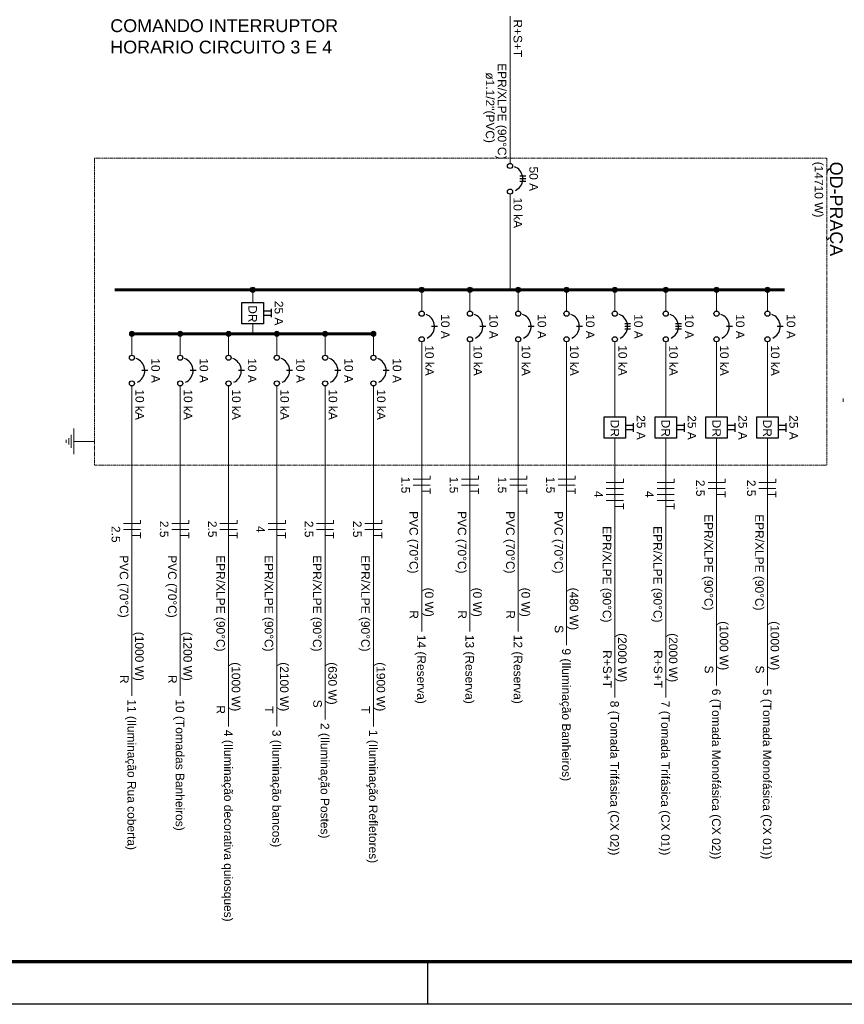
# Paper-space layout '009.DiagramasUnifilares.R00' of a CAD drawing. Header units: millimetres. Extents: x -8768 to 2147, y 15 to 4218.
# Tile 5 of 8: x 1496 to 1689, y 15 to 246. Entities that reach past the tile are written whole.
import ezdxf

# ---------------------------------------------------------------- set-up
doc = ezdxf.new("R2010")
doc.units = ezdxf.units.MM
doc.header["$LTSCALE"] = 0.5
doc.linetypes.add('JIS_02_1.2', pattern=[0.25, 0.125, -0.125])
for name, color, linetype, lineweight in [('DI-Barramento', 6, 'Continuous', 60), ('DI-Disjuntor', 1, 'Continuous', 25), ('DI-Fios', 7, 'Continuous', 15), ('DI-Linhas do diagrama', 7, 'Continuous', 15), ('DI-Pontilhado', 7, 'JIS_02_1.2', 9), ('DI-Textos do diagrama', 7, 'Continuous', 9), ('DI-Títulos', 7, 'Continuous', 9)]:
    doc.layers.add(name, color=color, linetype=linetype, lineweight=lineweight)
doc.layers.add('EL_Pranchas', color=7, linetype='Continuous')
doc.layers.add('EXP_Pranchas', color=7, linetype='Continuous')
doc.styles.add('Calibri', font='arial.ttf')

# ---------------------------------------------------------------- blocks, each defined once
blk = doc.blocks.new('*U35')
at = {"layer": 'EXP_Pranchas'}
blk.add_line((-555, 0), (-555, 10), dxfattribs=at)
blk.add_lwpolyline([(0, 0), (-1000, 0), (-1000, 420), (0, 420)], close=True, dxfattribs=at)
at = {"layer": 'EXP_Pranchas', "const_width": 0.8}
blk.add_lwpolyline([(-975, 10), (-10, 10), (-10, 410), (-975, 410)], close=True, dxfattribs=at)

psp = doc.layouts.new('009.DiagramasUnifilares.R00')

# ---------------------------------------------------------------- hatches: boundary and pattern name
at = {"layer": 'DI-Linhas do diagrama', "linetype": 'Continuous'}
for points in [[(1550.87, 182.08), (1550.92, 182.09), (1550.97, 182.09), (1551.02, 182.1), (1551.07, 182.12), (1551.12, 182.14), (1551.17, 182.16), (1551.21, 182.19), (1551.25, 182.22), (1551.29, 182.26), (1551.33, 182.3), (1551.36, 182.34), (1551.39, 182.38), (1551.41, 182.43), (1551.43, 182.48), (1551.45, 182.53), (1551.46, 182.58), (1551.46, 182.63), (1551.47, 182.68), (1551.46, 182.74), (1551.46, 182.79), (1551.45, 182.84), (1551.43, 182.89), (1551.41, 182.94), (1551.39, 182.98), (1551.36, 183.03), (1551.33, 183.07), (1551.29, 183.11), (1551.25, 183.14), (1551.21, 183.17), (1551.17, 183.2), (1551.12, 183.23), (1551.07, 183.25), (1551.02, 183.26), (1550.97, 183.27), (1550.92, 183.28), (1550.87, 183.28), (1550.81, 183.28), (1550.76, 183.27), (1550.71, 183.26), (1550.66, 183.25), (1550.61, 183.23), (1550.57, 183.2), (1550.52, 183.17), (1550.48, 183.14), (1550.44, 183.11), (1550.41, 183.07), (1550.38, 183.03), (1550.35, 182.98), (1550.32, 182.94), (1550.3, 182.89), (1550.29, 182.84), (1550.28, 182.79), (1550.27, 182.74), (1550.27, 182.68), (1550.27, 182.63), (1550.28, 182.58), (1550.29, 182.53), (1550.3, 182.48), (1550.32, 182.43), (1550.35, 182.38), (1550.38, 182.34), (1550.41, 182.3), (1550.44, 182.26), (1550.48, 182.22), (1550.52, 182.19), (1550.57, 182.16), (1550.61, 182.14), (1550.66, 182.12), (1550.71, 182.1), (1550.76, 182.09), (1550.81, 182.09)], [(1590.42, 182.08), (1590.47, 182.09), (1590.52, 182.09), (1590.57, 182.1), (1590.62, 182.12), (1590.67, 182.14), (1590.72, 182.16), (1590.76, 182.19), (1590.8, 182.22), (1590.84, 182.26), (1590.88, 182.3), (1590.91, 182.34), (1590.94, 182.38), (1590.96, 182.43), (1590.98, 182.48), (1591, 182.53), (1591.01, 182.58), (1591.01, 182.63), (1591.02, 182.68), (1591.01, 182.74), (1591.01, 182.79), (1591, 182.84), (1590.98, 182.89), (1590.96, 182.94), (1590.94, 182.98), (1590.91, 183.03), (1590.88, 183.07), (1590.84, 183.11), (1590.8, 183.14), (1590.76, 183.17), (1590.72, 183.2), (1590.67, 183.23), (1590.62, 183.25), (1590.57, 183.26), (1590.52, 183.27), (1590.47, 183.28), (1590.42, 183.28), (1590.36, 183.28), (1590.31, 183.27), (1590.26, 183.26), (1590.21, 183.25), (1590.16, 183.23), (1590.12, 183.2), (1590.07, 183.17), (1590.03, 183.14), (1589.99, 183.11), (1589.96, 183.07), (1589.93, 183.03), (1589.9, 182.98), (1589.87, 182.94), (1589.85, 182.89), (1589.84, 182.84), (1589.83, 182.79), (1589.82, 182.74), (1589.82, 182.68), (1589.82, 182.63), (1589.83, 182.58), (1589.84, 182.53), (1589.85, 182.48), (1589.87, 182.43), (1589.9, 182.38), (1589.93, 182.34), (1589.96, 182.3), (1589.99, 182.26), (1590.03, 182.22), (1590.07, 182.19), (1590.12, 182.16), (1590.16, 182.14), (1590.21, 182.12), (1590.26, 182.1), (1590.31, 182.09), (1590.36, 182.09)], [(1601.72, 182.08), (1601.77, 182.09), (1601.82, 182.09), (1601.87, 182.1), (1601.92, 182.12), (1601.97, 182.14), (1602.02, 182.16), (1602.06, 182.19), (1602.1, 182.22), (1602.14, 182.26), (1602.18, 182.3), (1602.21, 182.34), (1602.24, 182.38), (1602.26, 182.43), (1602.28, 182.48), (1602.3, 182.53), (1602.31, 182.58), (1602.31, 182.63), (1602.32, 182.68), (1602.31, 182.74), (1602.31, 182.79), (1602.3, 182.84), (1602.28, 182.89), (1602.26, 182.94), (1602.24, 182.98), (1602.21, 183.03), (1602.18, 183.07), (1602.14, 183.11), (1602.1, 183.14), (1602.06, 183.17), (1602.02, 183.2), (1601.97, 183.23), (1601.92, 183.25), (1601.87, 183.26), (1601.82, 183.27), (1601.77, 183.28), (1601.72, 183.28), (1601.66, 183.28), (1601.61, 183.27), (1601.56, 183.26), (1601.51, 183.25), (1601.46, 183.23), (1601.42, 183.2), (1601.37, 183.17), (1601.33, 183.14), (1601.29, 183.11), (1601.26, 183.07), (1601.23, 183.03), (1601.2, 182.98), (1601.17, 182.94), (1601.15, 182.89), (1601.14, 182.84), (1601.13, 182.79), (1601.12, 182.74), (1601.12, 182.68), (1601.12, 182.63), (1601.13, 182.58), (1601.14, 182.53), (1601.15, 182.48), (1601.17, 182.43), (1601.2, 182.38), (1601.23, 182.34), (1601.26, 182.3), (1601.29, 182.26), (1601.33, 182.22), (1601.37, 182.19), (1601.42, 182.16), (1601.46, 182.14), (1601.51, 182.12), (1601.56, 182.1), (1601.61, 182.09), (1601.66, 182.09)], [(1613.02, 182.08), (1613.07, 182.09), (1613.12, 182.09), (1613.17, 182.1), (1613.22, 182.12), (1613.27, 182.14), (1613.32, 182.16), (1613.36, 182.19), (1613.4, 182.22), (1613.44, 182.26), (1613.48, 182.3), (1613.51, 182.34), (1613.54, 182.38), (1613.56, 182.43), (1613.58, 182.48), (1613.6, 182.53), (1613.61, 182.58), (1613.61, 182.63), (1613.62, 182.68), (1613.61, 182.74), (1613.61, 182.79), (1613.6, 182.84), (1613.58, 182.89), (1613.56, 182.94), (1613.54, 182.98), (1613.51, 183.03), (1613.48, 183.07), (1613.44, 183.11), (1613.4, 183.14), (1613.36, 183.17), (1613.32, 183.2), (1613.27, 183.23), (1613.22, 183.25), (1613.17, 183.26), (1613.12, 183.27), (1613.07, 183.28), (1613.02, 183.28), (1612.96, 183.28), (1612.91, 183.27), (1612.86, 183.26), (1612.81, 183.25), (1612.76, 183.23), (1612.72, 183.2), (1612.67, 183.17), (1612.63, 183.14), (1612.59, 183.11), (1612.56, 183.07), (1612.53, 183.03), (1612.5, 182.98), (1612.47, 182.94), (1612.45, 182.89), (1612.44, 182.84), (1612.43, 182.79), (1612.42, 182.74), (1612.42, 182.68), (1612.42, 182.63), (1612.43, 182.58), (1612.44, 182.53), (1612.45, 182.48), (1612.47, 182.43), (1612.5, 182.38), (1612.53, 182.34), (1612.56, 182.3), (1612.59, 182.26), (1612.63, 182.22), (1612.67, 182.19), (1612.72, 182.16), (1612.76, 182.14), (1612.81, 182.12), (1612.86, 182.1), (1612.91, 182.09), (1612.96, 182.09)], [(1624.32, 182.08), (1624.37, 182.09), (1624.42, 182.09), (1624.47, 182.1), (1624.52, 182.12), (1624.57, 182.14), (1624.62, 182.16), (1624.66, 182.19), (1624.7, 182.22), (1624.74, 182.26), (1624.78, 182.3), (1624.81, 182.34), (1624.84, 182.38), (1624.86, 182.43), (1624.88, 182.48), (1624.9, 182.53), (1624.91, 182.58), (1624.91, 182.63), (1624.92, 182.68), (1624.91, 182.74), (1624.91, 182.79), (1624.9, 182.84), (1624.88, 182.89), (1624.86, 182.94), (1624.84, 182.98), (1624.81, 183.03), (1624.78, 183.07), (1624.74, 183.11), (1624.7, 183.14), (1624.66, 183.17), (1624.62, 183.2), (1624.57, 183.23), (1624.52, 183.25), (1624.47, 183.26), (1624.42, 183.27), (1624.37, 183.28), (1624.32, 183.28), (1624.26, 183.28), (1624.21, 183.27), (1624.16, 183.26), (1624.11, 183.25), (1624.06, 183.23), (1624.02, 183.2), (1623.97, 183.17), (1623.93, 183.14), (1623.89, 183.11), (1623.86, 183.07), (1623.83, 183.03), (1623.8, 182.98), (1623.77, 182.94), (1623.75, 182.89), (1623.74, 182.84), (1623.73, 182.79), (1623.72, 182.74), (1623.72, 182.68), (1623.72, 182.63), (1623.73, 182.58), (1623.74, 182.53), (1623.75, 182.48), (1623.77, 182.43), (1623.8, 182.38), (1623.83, 182.34), (1623.86, 182.3), (1623.89, 182.26), (1623.93, 182.22), (1623.97, 182.19), (1624.02, 182.16), (1624.06, 182.14), (1624.11, 182.12), (1624.16, 182.1), (1624.21, 182.09), (1624.26, 182.09)], [(1635.62, 182.08), (1635.67, 182.09), (1635.72, 182.09), (1635.77, 182.1), (1635.82, 182.12), (1635.87, 182.14), (1635.92, 182.16), (1635.96, 182.19), (1636, 182.22), (1636.04, 182.26), (1636.08, 182.3), (1636.11, 182.34), (1636.14, 182.38), (1636.16, 182.43), (1636.18, 182.48), (1636.2, 182.53), (1636.21, 182.58), (1636.21, 182.63), (1636.22, 182.68), (1636.21, 182.74), (1636.21, 182.79), (1636.2, 182.84), (1636.18, 182.89), (1636.16, 182.94), (1636.14, 182.98), (1636.11, 183.03), (1636.08, 183.07), (1636.04, 183.11), (1636, 183.14), (1635.96, 183.17), (1635.92, 183.2), (1635.87, 183.23), (1635.82, 183.25), (1635.77, 183.26), (1635.72, 183.27), (1635.67, 183.28), (1635.62, 183.28), (1635.56, 183.28), (1635.51, 183.27), (1635.46, 183.26), (1635.41, 183.25), (1635.36, 183.23), (1635.32, 183.2), (1635.27, 183.17), (1635.23, 183.14), (1635.19, 183.11), (1635.16, 183.07), (1635.13, 183.03), (1635.1, 182.98), (1635.07, 182.94), (1635.05, 182.89), (1635.04, 182.84), (1635.03, 182.79), (1635.02, 182.74), (1635.02, 182.68), (1635.02, 182.63), (1635.03, 182.58), (1635.04, 182.53), (1635.05, 182.48), (1635.07, 182.43), (1635.1, 182.38), (1635.13, 182.34), (1635.16, 182.3), (1635.19, 182.26), (1635.23, 182.22), (1635.27, 182.19), (1635.32, 182.16), (1635.36, 182.14), (1635.41, 182.12), (1635.46, 182.1), (1635.51, 182.09), (1635.56, 182.09)], [(1647.52, 182.08), (1647.57, 182.09), (1647.62, 182.09), (1647.67, 182.1), (1647.72, 182.12), (1647.77, 182.14), (1647.82, 182.16), (1647.86, 182.19), (1647.9, 182.22), (1647.94, 182.26), (1647.98, 182.3), (1648.01, 182.34), (1648.04, 182.38), (1648.06, 182.43), (1648.08, 182.48), (1648.1, 182.53), (1648.11, 182.58), (1648.11, 182.63), (1648.12, 182.68), (1648.11, 182.74), (1648.11, 182.79), (1648.1, 182.84), (1648.08, 182.89), (1648.06, 182.94), (1648.04, 182.98), (1648.01, 183.03), (1647.98, 183.07), (1647.94, 183.11), (1647.9, 183.14), (1647.86, 183.17), (1647.82, 183.2), (1647.77, 183.23), (1647.72, 183.25), (1647.67, 183.26), (1647.62, 183.27), (1647.57, 183.28), (1647.52, 183.28), (1647.46, 183.28), (1647.41, 183.27), (1647.36, 183.26), (1647.31, 183.25), (1647.26, 183.23), (1647.22, 183.2), (1647.17, 183.17), (1647.13, 183.14), (1647.09, 183.11), (1647.06, 183.07), (1647.03, 183.03), (1647, 182.98), (1646.97, 182.94), (1646.95, 182.89), (1646.94, 182.84), (1646.93, 182.79), (1646.92, 182.74), (1646.92, 182.68), (1646.92, 182.63), (1646.93, 182.58), (1646.94, 182.53), (1646.95, 182.48), (1646.97, 182.43), (1647, 182.38), (1647.03, 182.34), (1647.06, 182.3), (1647.09, 182.26), (1647.13, 182.22), (1647.17, 182.19), (1647.22, 182.16), (1647.26, 182.14), (1647.31, 182.12), (1647.36, 182.1), (1647.41, 182.09), (1647.46, 182.09)], [(1659.42, 182.08), (1659.47, 182.09), (1659.52, 182.09), (1659.57, 182.1), (1659.62, 182.12), (1659.67, 182.14), (1659.72, 182.16), (1659.76, 182.19), (1659.8, 182.22), (1659.84, 182.26), (1659.88, 182.3), (1659.91, 182.34), (1659.94, 182.38), (1659.96, 182.43), (1659.98, 182.48), (1660, 182.53), (1660.01, 182.58), (1660.01, 182.63), (1660.02, 182.68), (1660.01, 182.74), (1660.01, 182.79), (1660, 182.84), (1659.98, 182.89), (1659.96, 182.94), (1659.94, 182.98), (1659.91, 183.03), (1659.88, 183.07), (1659.84, 183.11), (1659.8, 183.14), (1659.76, 183.17), (1659.72, 183.2), (1659.67, 183.23), (1659.62, 183.25), (1659.57, 183.26), (1659.52, 183.27), (1659.47, 183.28), (1659.42, 183.28), (1659.36, 183.28), (1659.31, 183.27), (1659.26, 183.26), (1659.21, 183.25), (1659.16, 183.23), (1659.12, 183.2), (1659.07, 183.17), (1659.03, 183.14), (1658.99, 183.11), (1658.96, 183.07), (1658.93, 183.03), (1658.9, 182.98), (1658.87, 182.94), (1658.85, 182.89), (1658.84, 182.84), (1658.83, 182.79), (1658.82, 182.74), (1658.82, 182.68), (1658.82, 182.63), (1658.83, 182.58), (1658.84, 182.53), (1658.85, 182.48), (1658.87, 182.43), (1658.9, 182.38), (1658.93, 182.34), (1658.96, 182.3), (1658.99, 182.26), (1659.03, 182.22), (1659.07, 182.19), (1659.12, 182.16), (1659.16, 182.14), (1659.21, 182.12), (1659.26, 182.1), (1659.31, 182.09), (1659.36, 182.09)], [(1671.32, 182.08), (1671.37, 182.09), (1671.42, 182.09), (1671.47, 182.1), (1671.52, 182.12), (1671.57, 182.14), (1671.62, 182.16), (1671.66, 182.19), (1671.7, 182.22), (1671.74, 182.26), (1671.78, 182.3), (1671.81, 182.34), (1671.84, 182.38), (1671.86, 182.43), (1671.88, 182.48), (1671.9, 182.53), (1671.91, 182.58), (1671.91, 182.63), (1671.92, 182.68), (1671.91, 182.74), (1671.91, 182.79), (1671.9, 182.84), (1671.88, 182.89), (1671.86, 182.94), (1671.84, 182.98), (1671.81, 183.03), (1671.78, 183.07), (1671.74, 183.11), (1671.7, 183.14), (1671.66, 183.17), (1671.62, 183.2), (1671.57, 183.23), (1671.52, 183.25), (1671.47, 183.26), (1671.42, 183.27), (1671.37, 183.28), (1671.32, 183.28), (1671.26, 183.28), (1671.21, 183.27), (1671.16, 183.26), (1671.11, 183.25), (1671.06, 183.23), (1671.02, 183.2), (1670.97, 183.17), (1670.93, 183.14), (1670.89, 183.11), (1670.86, 183.07), (1670.83, 183.03), (1670.8, 182.98), (1670.77, 182.94), (1670.75, 182.89), (1670.74, 182.84), (1670.73, 182.79), (1670.72, 182.74), (1670.72, 182.68), (1670.72, 182.63), (1670.73, 182.58), (1670.74, 182.53), (1670.75, 182.48), (1670.77, 182.43), (1670.8, 182.38), (1670.83, 182.34), (1670.86, 182.3), (1670.89, 182.26), (1670.93, 182.22), (1670.97, 182.19), (1671.02, 182.16), (1671.06, 182.14), (1671.11, 182.12), (1671.16, 182.1), (1671.21, 182.09), (1671.26, 182.09)], [(1522.62, 171.76), (1522.67, 171.76), (1522.72, 171.76), (1522.77, 171.78), (1522.82, 171.79), (1522.87, 171.81), (1522.92, 171.84), (1522.96, 171.86), (1523, 171.9), (1523.04, 171.93), (1523.08, 171.97), (1523.11, 172.01), (1523.14, 172.06), (1523.16, 172.1), (1523.18, 172.15), (1523.2, 172.2), (1523.21, 172.25), (1523.21, 172.3), (1523.22, 172.36), (1523.21, 172.41), (1523.21, 172.46), (1523.2, 172.51), (1523.18, 172.56), (1523.16, 172.61), (1523.14, 172.66), (1523.11, 172.7), (1523.08, 172.74), (1523.04, 172.78), (1523, 172.82), (1522.96, 172.85), (1522.92, 172.88), (1522.87, 172.9), (1522.82, 172.92), (1522.77, 172.94), (1522.72, 172.95), (1522.67, 172.95), (1522.62, 172.96), (1522.56, 172.95), (1522.51, 172.95), (1522.46, 172.94), (1522.41, 172.92), (1522.36, 172.9), (1522.32, 172.88), (1522.27, 172.85), (1522.23, 172.82), (1522.19, 172.78), (1522.16, 172.74), (1522.13, 172.7), (1522.1, 172.66), (1522.07, 172.61), (1522.05, 172.56), (1522.04, 172.51), (1522.03, 172.46), (1522.02, 172.41), (1522.02, 172.36), (1522.02, 172.3), (1522.03, 172.25), (1522.04, 172.2), (1522.05, 172.15), (1522.07, 172.1), (1522.1, 172.06), (1522.13, 172.01), (1522.16, 171.97), (1522.19, 171.93), (1522.23, 171.9), (1522.27, 171.86), (1522.32, 171.84), (1522.36, 171.81), (1522.41, 171.79), (1522.46, 171.78), (1522.51, 171.76), (1522.56, 171.76)], [(1533.92, 171.76), (1533.97, 171.76), (1534.02, 171.76), (1534.07, 171.78), (1534.12, 171.79), (1534.17, 171.81), (1534.22, 171.84), (1534.26, 171.86), (1534.3, 171.9), (1534.34, 171.93), (1534.38, 171.97), (1534.41, 172.01), (1534.44, 172.06), (1534.46, 172.1), (1534.48, 172.15), (1534.5, 172.2), (1534.51, 172.25), (1534.51, 172.3), (1534.52, 172.36), (1534.51, 172.41), (1534.51, 172.46), (1534.5, 172.51), (1534.48, 172.56), (1534.46, 172.61), (1534.44, 172.66), (1534.41, 172.7), (1534.38, 172.74), (1534.34, 172.78), (1534.3, 172.82), (1534.26, 172.85), (1534.22, 172.88), (1534.17, 172.9), (1534.12, 172.92), (1534.07, 172.94), (1534.02, 172.95), (1533.97, 172.95), (1533.92, 172.96), (1533.86, 172.95), (1533.81, 172.95), (1533.76, 172.94), (1533.71, 172.92), (1533.66, 172.9), (1533.62, 172.88), (1533.57, 172.85), (1533.53, 172.82), (1533.49, 172.78), (1533.46, 172.74), (1533.43, 172.7), (1533.4, 172.66), (1533.37, 172.61), (1533.35, 172.56), (1533.34, 172.51), (1533.33, 172.46), (1533.32, 172.41), (1533.32, 172.36), (1533.32, 172.3), (1533.33, 172.25), (1533.34, 172.2), (1533.35, 172.15), (1533.37, 172.1), (1533.4, 172.06), (1533.43, 172.01), (1533.46, 171.97), (1533.49, 171.93), (1533.53, 171.9), (1533.57, 171.86), (1533.62, 171.84), (1533.66, 171.81), (1533.71, 171.79), (1533.76, 171.78), (1533.81, 171.76), (1533.86, 171.76)], [(1545.22, 171.76), (1545.27, 171.76), (1545.32, 171.76), (1545.37, 171.78), (1545.42, 171.79), (1545.47, 171.81), (1545.52, 171.84), (1545.56, 171.86), (1545.6, 171.9), (1545.64, 171.93), (1545.68, 171.97), (1545.71, 172.01), (1545.74, 172.06), (1545.76, 172.1), (1545.78, 172.15), (1545.8, 172.2), (1545.81, 172.25), (1545.81, 172.3), (1545.82, 172.36), (1545.81, 172.41), (1545.81, 172.46), (1545.8, 172.51), (1545.78, 172.56), (1545.76, 172.61), (1545.74, 172.66), (1545.71, 172.7), (1545.68, 172.74), (1545.64, 172.78), (1545.6, 172.82), (1545.56, 172.85), (1545.52, 172.88), (1545.47, 172.9), (1545.42, 172.92), (1545.37, 172.94), (1545.32, 172.95), (1545.27, 172.95), (1545.22, 172.96), (1545.16, 172.95), (1545.11, 172.95), (1545.06, 172.94), (1545.01, 172.92), (1544.96, 172.9), (1544.92, 172.88), (1544.87, 172.85), (1544.83, 172.82), (1544.79, 172.78), (1544.76, 172.74), (1544.73, 172.7), (1544.7, 172.66), (1544.67, 172.61), (1544.65, 172.56), (1544.64, 172.51), (1544.63, 172.46), (1544.62, 172.41), (1544.62, 172.36), (1544.62, 172.3), (1544.63, 172.25), (1544.64, 172.2), (1544.65, 172.15), (1544.67, 172.1), (1544.7, 172.06), (1544.73, 172.01), (1544.76, 171.97), (1544.79, 171.93), (1544.83, 171.9), (1544.87, 171.86), (1544.92, 171.84), (1544.96, 171.81), (1545.01, 171.79), (1545.06, 171.78), (1545.11, 171.76), (1545.16, 171.76)], [(1556.52, 171.76), (1556.57, 171.76), (1556.62, 171.76), (1556.67, 171.78), (1556.72, 171.79), (1556.77, 171.81), (1556.82, 171.84), (1556.86, 171.86), (1556.9, 171.9), (1556.94, 171.93), (1556.98, 171.97), (1557.01, 172.01), (1557.04, 172.06), (1557.06, 172.1), (1557.08, 172.15), (1557.1, 172.2), (1557.11, 172.25), (1557.11, 172.3), (1557.12, 172.36), (1557.11, 172.41), (1557.11, 172.46), (1557.1, 172.51), (1557.08, 172.56), (1557.06, 172.61), (1557.04, 172.66), (1557.01, 172.7), (1556.98, 172.74), (1556.94, 172.78), (1556.9, 172.82), (1556.86, 172.85), (1556.82, 172.88), (1556.77, 172.9), (1556.72, 172.92), (1556.67, 172.94), (1556.62, 172.95), (1556.57, 172.95), (1556.52, 172.96), (1556.46, 172.95), (1556.41, 172.95), (1556.36, 172.94), (1556.31, 172.92), (1556.26, 172.9), (1556.22, 172.88), (1556.17, 172.85), (1556.13, 172.82), (1556.09, 172.78), (1556.06, 172.74), (1556.03, 172.7), (1556, 172.66), (1555.97, 172.61), (1555.95, 172.56), (1555.94, 172.51), (1555.93, 172.46), (1555.92, 172.41), (1555.92, 172.36), (1555.92, 172.3), (1555.93, 172.25), (1555.94, 172.2), (1555.95, 172.15), (1555.97, 172.1), (1556, 172.06), (1556.03, 172.01), (1556.06, 171.97), (1556.09, 171.93), (1556.13, 171.9), (1556.17, 171.86), (1556.22, 171.84), (1556.26, 171.81), (1556.31, 171.79), (1556.36, 171.78), (1556.41, 171.76), (1556.46, 171.76)], [(1567.82, 171.76), (1567.87, 171.76), (1567.92, 171.76), (1567.97, 171.78), (1568.02, 171.79), (1568.07, 171.81), (1568.12, 171.84), (1568.16, 171.86), (1568.2, 171.9), (1568.24, 171.93), (1568.28, 171.97), (1568.31, 172.01), (1568.34, 172.06), (1568.36, 172.1), (1568.38, 172.15), (1568.4, 172.2), (1568.41, 172.25), (1568.41, 172.3), (1568.42, 172.36), (1568.41, 172.41), (1568.41, 172.46), (1568.4, 172.51), (1568.38, 172.56), (1568.36, 172.61), (1568.34, 172.66), (1568.31, 172.7), (1568.28, 172.74), (1568.24, 172.78), (1568.2, 172.82), (1568.16, 172.85), (1568.12, 172.88), (1568.07, 172.9), (1568.02, 172.92), (1567.97, 172.94), (1567.92, 172.95), (1567.87, 172.95), (1567.82, 172.96), (1567.76, 172.95), (1567.71, 172.95), (1567.66, 172.94), (1567.61, 172.92), (1567.56, 172.9), (1567.52, 172.88), (1567.47, 172.85), (1567.43, 172.82), (1567.39, 172.78), (1567.36, 172.74), (1567.33, 172.7), (1567.3, 172.66), (1567.27, 172.61), (1567.25, 172.56), (1567.24, 172.51), (1567.23, 172.46), (1567.22, 172.41), (1567.22, 172.36), (1567.22, 172.3), (1567.23, 172.25), (1567.24, 172.2), (1567.25, 172.15), (1567.27, 172.1), (1567.3, 172.06), (1567.33, 172.01), (1567.36, 171.97), (1567.39, 171.93), (1567.43, 171.9), (1567.47, 171.86), (1567.52, 171.84), (1567.56, 171.81), (1567.61, 171.79), (1567.66, 171.78), (1567.71, 171.76), (1567.76, 171.76)], [(1579.12, 171.76), (1579.17, 171.76), (1579.22, 171.76), (1579.27, 171.78), (1579.32, 171.79), (1579.37, 171.81), (1579.42, 171.84), (1579.46, 171.86), (1579.5, 171.9), (1579.54, 171.93), (1579.58, 171.97), (1579.61, 172.01), (1579.64, 172.06), (1579.66, 172.1), (1579.68, 172.15), (1579.7, 172.2), (1579.71, 172.25), (1579.71, 172.3), (1579.72, 172.36), (1579.71, 172.41), (1579.71, 172.46), (1579.7, 172.51), (1579.68, 172.56), (1579.66, 172.61), (1579.64, 172.66), (1579.61, 172.7), (1579.58, 172.74), (1579.54, 172.78), (1579.5, 172.82), (1579.46, 172.85), (1579.42, 172.88), (1579.37, 172.9), (1579.32, 172.92), (1579.27, 172.94), (1579.22, 172.95), (1579.17, 172.95), (1579.12, 172.96), (1579.06, 172.95), (1579.01, 172.95), (1578.96, 172.94), (1578.91, 172.92), (1578.86, 172.9), (1578.82, 172.88), (1578.77, 172.85), (1578.73, 172.82), (1578.69, 172.78), (1578.66, 172.74), (1578.63, 172.7), (1578.6, 172.66), (1578.57, 172.61), (1578.55, 172.56), (1578.54, 172.51), (1578.53, 172.46), (1578.52, 172.41), (1578.52, 172.36), (1578.52, 172.3), (1578.53, 172.25), (1578.54, 172.2), (1578.55, 172.15), (1578.57, 172.1), (1578.6, 172.06), (1578.63, 172.01), (1578.66, 171.97), (1578.69, 171.93), (1578.73, 171.9), (1578.77, 171.86), (1578.82, 171.84), (1578.86, 171.81), (1578.91, 171.79), (1578.96, 171.78), (1579.01, 171.76), (1579.06, 171.76)]]:
    psp.add_hatch(color=9, dxfattribs=at).paths.add_polyline_path(points)

# ---------------------------------------------------------------- linework, layer by layer
at = {"layer": 'DI-Barramento'}
for p, q in [((1675.32, 182.68), (1518.62, 182.68)), ((1579.12, 172.36), (1522.62, 172.36))]:
    psp.add_line(p, q, dxfattribs=at)
at = {"layer": 'DI-Disjuntor'}
for p, q in [((1614.79, 209.24), (1613.39, 209.24)), ((1614.79, 208.64), (1613.39, 208.64)), ((1614.79, 208.04), (1613.39, 208.04)), ((1553.37, 177.72), (1555.17, 177.72)), ((1555.17, 178.22), (1555.17, 176.22)), ((1553.37, 176.72), (1555.17, 176.72)), ((1594.12, 174.08), (1592.72, 174.08)), ((1605.42, 174.08), (1604.02, 174.08)), ((1616.72, 174.08), (1615.32, 174.08)), ((1628.02, 174.08), (1626.62, 174.08)), ((1639.32, 174.68), (1637.92, 174.68)), ((1639.32, 174.08), (1637.92, 174.08)), ((1639.32, 173.48), (1637.92, 173.48)), ((1651.22, 174.68), (1649.82, 174.68)), ((1651.22, 174.08), (1649.82, 174.08)), ((1651.22, 173.48), (1649.82, 173.48)), ((1663.12, 174.08), (1661.72, 174.08)), ((1675.02, 174.08), (1673.62, 174.08)), ((1526.32, 163.76), (1524.92, 163.76)), ((1537.62, 163.76), (1536.22, 163.76)), ((1548.92, 163.76), (1547.52, 163.76)), ((1560.22, 163.76), (1558.82, 163.76)), ((1571.52, 163.76), (1570.12, 163.76)), ((1582.82, 163.76), (1581.42, 163.76)), ((1638.12, 150.96), (1639.92, 150.96)), ((1638.12, 149.96), (1639.92, 149.96)), ((1639.92, 151.46), (1639.92, 149.46)), ((1650.02, 150.96), (1651.82, 150.96)), ((1650.02, 149.96), (1651.82, 149.96)), ((1651.82, 151.46), (1651.82, 149.46)), ((1661.92, 150.96), (1663.72, 150.96)), ((1661.92, 149.96), (1663.72, 149.96)), ((1663.72, 151.46), (1663.72, 149.46)), ((1673.82, 150.96), (1675.62, 150.96)), ((1673.82, 149.96), (1675.62, 149.96)), ((1675.62, 151.46), (1675.62, 149.46))]:
    psp.add_line(p, q, dxfattribs=at)
for points in [[(1612.36, 205.92), (1612.7, 206.11), (1613.02, 206.35), (1613.3, 206.62), (1613.55, 206.92), (1613.75, 207.26), (1613.91, 207.62), (1614.02, 207.99), (1614.08, 208.38), (1614.09, 208.77), (1614.05, 209.16), (1613.95, 209.55), (1613.81, 209.91), (1613.62, 210.26), (1613.39, 210.57), (1613.12, 210.86), (1612.81, 211.1), (1612.48, 211.3), (1612.12, 211.46)], [(1553.37, 179.72), (1553.37, 174.72), (1548.37, 174.72), (1548.37, 179.72), (1553.37, 179.72)], [(1591.68, 171.36), (1592.03, 171.55), (1592.35, 171.79), (1592.63, 172.06), (1592.87, 172.36), (1593.08, 172.7), (1593.24, 173.06), (1593.35, 173.43), (1593.41, 173.82), (1593.41, 174.21), (1593.37, 174.6), (1593.28, 174.99), (1593.14, 175.35), (1592.95, 175.7), (1592.71, 176.01), (1592.44, 176.3), (1592.14, 176.54), (1591.8, 176.74), (1591.44, 176.9)], [(1602.98, 171.36), (1603.33, 171.55), (1603.65, 171.79), (1603.93, 172.06), (1604.17, 172.36), (1604.38, 172.7), (1604.54, 173.06), (1604.65, 173.43), (1604.71, 173.82), (1604.71, 174.21), (1604.67, 174.6), (1604.58, 174.99), (1604.44, 175.35), (1604.25, 175.7), (1604.01, 176.01), (1603.74, 176.3), (1603.44, 176.54), (1603.1, 176.74), (1602.74, 176.9)], [(1614.28, 171.36), (1614.63, 171.55), (1614.95, 171.79), (1615.23, 172.06), (1615.47, 172.36), (1615.68, 172.7), (1615.84, 173.06), (1615.95, 173.43), (1616.01, 173.82), (1616.01, 174.21), (1615.97, 174.6), (1615.88, 174.99), (1615.74, 175.35), (1615.55, 175.7), (1615.31, 176.01), (1615.04, 176.3), (1614.74, 176.54), (1614.4, 176.74), (1614.04, 176.9)], [(1625.58, 171.36), (1625.93, 171.55), (1626.25, 171.79), (1626.53, 172.06), (1626.77, 172.36), (1626.98, 172.7), (1627.14, 173.06), (1627.25, 173.43), (1627.31, 173.82), (1627.31, 174.21), (1627.27, 174.6), (1627.18, 174.99), (1627.04, 175.35), (1626.85, 175.7), (1626.61, 176.01), (1626.34, 176.3), (1626.04, 176.54), (1625.7, 176.74), (1625.34, 176.9)], [(1636.88, 171.36), (1637.23, 171.55), (1637.55, 171.79), (1637.83, 172.06), (1638.07, 172.36), (1638.28, 172.7), (1638.44, 173.06), (1638.55, 173.43), (1638.61, 173.82), (1638.61, 174.21), (1638.57, 174.6), (1638.48, 174.99), (1638.34, 175.35), (1638.15, 175.7), (1637.91, 176.01), (1637.64, 176.3), (1637.34, 176.54), (1637, 176.74), (1636.64, 176.9)], [(1648.78, 171.36), (1649.13, 171.55), (1649.45, 171.79), (1649.73, 172.06), (1649.97, 172.36), (1650.18, 172.7), (1650.34, 173.06), (1650.45, 173.43), (1650.51, 173.82), (1650.51, 174.21), (1650.47, 174.6), (1650.38, 174.99), (1650.24, 175.35), (1650.05, 175.7), (1649.81, 176.01), (1649.54, 176.3), (1649.24, 176.54), (1648.9, 176.74), (1648.54, 176.9)], [(1660.68, 171.36), (1661.03, 171.55), (1661.35, 171.79), (1661.63, 172.06), (1661.87, 172.36), (1662.08, 172.7), (1662.24, 173.06), (1662.35, 173.43), (1662.41, 173.82), (1662.41, 174.21), (1662.37, 174.6), (1662.28, 174.99), (1662.14, 175.35), (1661.95, 175.7), (1661.71, 176.01), (1661.44, 176.3), (1661.14, 176.54), (1660.8, 176.74), (1660.44, 176.9)], [(1672.58, 171.36), (1672.93, 171.55), (1673.25, 171.79), (1673.53, 172.06), (1673.77, 172.36), (1673.98, 172.7), (1674.14, 173.06), (1674.25, 173.43), (1674.31, 173.82), (1674.31, 174.21), (1674.27, 174.6), (1674.18, 174.99), (1674.04, 175.35), (1673.85, 175.7), (1673.61, 176.01), (1673.34, 176.3), (1673.04, 176.54), (1672.7, 176.74), (1672.34, 176.9)], [(1523.88, 161.04), (1524.23, 161.23), (1524.55, 161.46), (1524.83, 161.73), (1525.07, 162.03), (1525.28, 162.37), (1525.44, 162.73), (1525.55, 163.11), (1525.61, 163.49), (1525.61, 163.89), (1525.57, 164.28), (1525.48, 164.66), (1525.34, 165.02), (1525.15, 165.37), (1524.91, 165.68), (1524.64, 165.97), (1524.34, 166.21), (1524, 166.42), (1523.64, 166.57)], [(1535.18, 161.04), (1535.53, 161.23), (1535.85, 161.46), (1536.13, 161.73), (1536.37, 162.03), (1536.58, 162.37), (1536.74, 162.73), (1536.85, 163.11), (1536.91, 163.49), (1536.91, 163.89), (1536.87, 164.28), (1536.78, 164.66), (1536.64, 165.02), (1536.45, 165.37), (1536.21, 165.68), (1535.94, 165.97), (1535.64, 166.21), (1535.3, 166.42), (1534.94, 166.57)], [(1546.48, 161.04), (1546.83, 161.23), (1547.15, 161.46), (1547.43, 161.73), (1547.67, 162.03), (1547.88, 162.37), (1548.04, 162.73), (1548.15, 163.11), (1548.21, 163.49), (1548.21, 163.89), (1548.17, 164.28), (1548.08, 164.66), (1547.94, 165.02), (1547.75, 165.37), (1547.51, 165.68), (1547.24, 165.97), (1546.94, 166.21), (1546.6, 166.42), (1546.24, 166.57)], [(1557.78, 161.04), (1558.13, 161.23), (1558.45, 161.46), (1558.73, 161.73), (1558.97, 162.03), (1559.18, 162.37), (1559.34, 162.73), (1559.45, 163.11), (1559.51, 163.49), (1559.51, 163.89), (1559.47, 164.28), (1559.38, 164.66), (1559.24, 165.02), (1559.05, 165.37), (1558.81, 165.68), (1558.54, 165.97), (1558.24, 166.21), (1557.9, 166.42), (1557.54, 166.57)], [(1569.08, 161.04), (1569.43, 161.23), (1569.75, 161.46), (1570.03, 161.73), (1570.27, 162.03), (1570.48, 162.37), (1570.64, 162.73), (1570.75, 163.11), (1570.81, 163.49), (1570.81, 163.89), (1570.77, 164.28), (1570.68, 164.66), (1570.54, 165.02), (1570.35, 165.37), (1570.11, 165.68), (1569.84, 165.97), (1569.54, 166.21), (1569.2, 166.42), (1568.84, 166.57)], [(1580.38, 161.04), (1580.73, 161.23), (1581.05, 161.46), (1581.33, 161.73), (1581.57, 162.03), (1581.78, 162.37), (1581.94, 162.73), (1582.05, 163.11), (1582.11, 163.49), (1582.11, 163.89), (1582.07, 164.28), (1581.98, 164.66), (1581.84, 165.02), (1581.65, 165.37), (1581.41, 165.68), (1581.14, 165.97), (1580.84, 166.21), (1580.5, 166.42), (1580.14, 166.57)], [(1638.12, 152.96), (1638.12, 147.96), (1633.12, 147.96), (1633.12, 152.96), (1638.12, 152.96)], [(1650.02, 152.96), (1650.02, 147.96), (1645.02, 147.96), (1645.02, 152.96), (1650.02, 152.96)], [(1661.92, 152.96), (1661.92, 147.96), (1656.92, 147.96), (1656.92, 152.96), (1661.92, 152.96)], [(1673.82, 152.96), (1673.82, 147.96), (1668.82, 147.96), (1668.82, 152.96), (1673.82, 152.96)]]:
    psp.add_lwpolyline(points, dxfattribs=at)
for centre in [(1611.09, 211.64), (1611.09, 205.64), (1590.42, 177.08), (1601.72, 177.08), (1613.02, 177.08), (1624.32, 177.08), (1635.62, 177.08), (1647.52, 177.08), (1659.42, 177.08), (1671.32, 177.08), (1590.42, 171.08), (1601.72, 171.08), (1613.02, 171.08), (1624.32, 171.08), (1635.62, 171.08), (1647.52, 171.08), (1659.42, 171.08), (1671.32, 171.08), (1522.62, 166.76), (1533.92, 166.76), (1545.22, 166.76), (1556.52, 166.76), (1567.82, 166.76), (1579.12, 166.76), (1522.62, 160.76), (1533.92, 160.76), (1545.22, 160.76), (1556.52, 160.76), (1567.82, 160.76), (1579.12, 160.76)]:
    psp.add_circle(centre, 0.6, dxfattribs=at)
at = {"layer": 'DI-Fios'}
for p, q in [((1592.42, 138.32), (1588.42, 138.32)), ((1592.42, 138.32), (1592.42, 139.12)), ((1603.72, 138.32), (1599.72, 138.32)), ((1603.72, 138.32), (1603.72, 139.12)), ((1615.02, 138.32), (1611.02, 138.32)), ((1615.02, 138.32), (1615.02, 139.12)), ((1626.32, 138.32), (1622.32, 138.32)), ((1626.32, 138.32), (1626.32, 139.12)), ((1637.62, 137.59), (1637.62, 138.39)), ((1649.52, 137.59), (1649.52, 138.39)), ((1661.42, 137.59), (1661.42, 138.39)), ((1673.32, 137.59), (1673.32, 138.39)), ((1592.42, 136.92), (1588.42, 136.92)), ((1592.42, 136.16), (1592.42, 134.88)), ((1603.72, 136.92), (1599.72, 136.92)), ((1603.72, 136.16), (1603.72, 134.88)), ((1615.02, 136.92), (1611.02, 136.92)), ((1615.02, 136.16), (1615.02, 134.88)), ((1626.32, 136.92), (1622.32, 136.92)), ((1626.32, 136.16), (1626.32, 134.88)), ((1637.62, 137.59), (1633.62, 137.59)), ((1637.62, 136.19), (1633.62, 136.19)), ((1649.52, 137.59), (1645.52, 137.59)), ((1649.52, 136.19), (1645.52, 136.19)), ((1661.42, 137.59), (1657.42, 137.59)), ((1661.42, 136.19), (1657.42, 136.19)), ((1673.32, 137.59), (1669.32, 137.59)), ((1673.32, 136.19), (1669.32, 136.19)), ((1590.42, 135.52), (1592.42, 135.52)), ((1601.72, 135.52), (1603.72, 135.52)), ((1613.02, 135.52), (1615.02, 135.52)), ((1624.32, 135.52), (1626.32, 135.52)), ((1637.62, 134.79), (1633.62, 134.79)), ((1649.52, 134.79), (1645.52, 134.79)), ((1659.42, 134.79), (1661.42, 134.79)), ((1661.42, 135.43), (1661.42, 134.15)), ((1671.32, 134.79), (1673.32, 134.79)), ((1673.32, 135.43), (1673.32, 134.15)), ((1637.62, 133.39), (1633.62, 133.39)), ((1635.62, 131.99), (1637.62, 131.99)), ((1637.62, 132.63), (1637.62, 131.35)), ((1649.52, 133.39), (1645.52, 133.39)), ((1647.52, 131.99), (1649.52, 131.99)), ((1649.52, 132.63), (1649.52, 131.35)), ((1524.62, 127.99), (1520.62, 127.99)), ((1524.62, 127.99), (1524.62, 128.79)), ((1535.92, 127.99), (1531.92, 127.99)), ((1535.92, 127.99), (1535.92, 128.79)), ((1547.22, 127.99), (1543.22, 127.99)), ((1547.22, 127.99), (1547.22, 128.79)), ((1558.52, 127.99), (1554.52, 127.99)), ((1558.52, 127.99), (1558.52, 128.79)), ((1569.82, 127.99), (1565.82, 127.99)), ((1569.82, 127.99), (1569.82, 128.79)), ((1581.12, 127.99), (1577.12, 127.99)), ((1581.12, 127.99), (1581.12, 128.79)), ((1524.62, 126.59), (1520.62, 126.59)), ((1522.62, 125.19), (1524.62, 125.19)), ((1524.62, 125.83), (1524.62, 124.55)), ((1535.92, 126.59), (1531.92, 126.59)), ((1533.92, 125.19), (1535.92, 125.19)), ((1535.92, 125.83), (1535.92, 124.55)), ((1547.22, 126.59), (1543.22, 126.59)), ((1545.22, 125.19), (1547.22, 125.19)), ((1547.22, 125.83), (1547.22, 124.55)), ((1558.52, 126.59), (1554.52, 126.59)), ((1556.52, 125.19), (1558.52, 125.19)), ((1558.52, 125.83), (1558.52, 124.55)), ((1569.82, 126.59), (1565.82, 126.59)), ((1567.82, 125.19), (1569.82, 125.19)), ((1569.82, 125.83), (1569.82, 124.55)), ((1581.12, 126.59), (1577.12, 126.59)), ((1579.12, 125.19), (1581.12, 125.19)), ((1581.12, 125.83), (1581.12, 124.55))]:
    psp.add_line(p, q, dxfattribs=at)
at = {"layer": 'DI-Linhas do diagrama'}
for p, q in [((1611.09, 246.73), (1611.09, 225.17)), ((1611.09, 225.17), (1611.09, 212.24)), ((1611.09, 205.04), (1611.09, 192.68)), ((1611.09, 192.68), (1611.09, 187.68)), ((1611.09, 187.68), (1611.09, 182.68)), ((1550.87, 182.08), (1550.87, 179.72)), ((1590.42, 182.08), (1590.42, 177.68)), ((1601.72, 182.08), (1601.72, 177.68)), ((1613.02, 182.08), (1613.02, 177.68)), ((1624.32, 182.08), (1624.32, 177.68)), ((1635.62, 182.08), (1635.62, 177.68)), ((1647.52, 182.08), (1647.52, 177.68)), ((1659.42, 182.08), (1659.42, 177.68)), ((1671.32, 182.08), (1671.32, 177.68)), ((1550.87, 174.72), (1550.87, 172.36)), ((1522.62, 171.76), (1522.62, 167.36)), ((1533.92, 171.76), (1533.92, 167.36)), ((1545.22, 171.76), (1545.22, 167.36)), ((1556.52, 171.76), (1556.52, 167.36)), ((1567.82, 171.76), (1567.82, 167.36)), ((1579.12, 171.76), (1579.12, 167.36)), ((1590.42, 170.48), (1590.42, 153.32)), ((1601.72, 170.48), (1601.72, 153.32)), ((1613.02, 170.48), (1613.02, 153.32)), ((1624.32, 170.48), (1624.32, 153.32)), ((1635.62, 170.48), (1635.62, 152.96)), ((1647.52, 170.48), (1647.52, 152.96)), ((1659.42, 170.48), (1659.42, 152.96)), ((1671.32, 170.48), (1671.32, 152.96)), ((1522.62, 160.16), (1522.62, 142.99)), ((1533.92, 160.16), (1533.92, 142.99)), ((1545.22, 160.16), (1545.22, 142.99)), ((1556.52, 160.16), (1556.52, 142.99)), ((1567.82, 160.16), (1567.82, 142.99)), ((1579.12, 160.16), (1579.12, 142.99)), ((1590.42, 153.32), (1590.42, 148.32)), ((1601.72, 153.32), (1601.72, 148.32)), ((1613.02, 153.32), (1613.02, 148.32)), ((1624.32, 153.32), (1624.32, 148.32)), ((1590.42, 148.32), (1590.42, 138.32)), ((1601.72, 148.32), (1601.72, 138.32)), ((1613.02, 148.32), (1613.02, 138.32)), ((1624.32, 148.32), (1624.32, 138.32)), ((1635.62, 147.96), (1635.62, 137.59)), ((1647.52, 147.96), (1647.52, 137.59)), ((1659.42, 147.96), (1659.42, 137.59)), ((1671.32, 147.96), (1671.32, 137.59)), ((1522.62, 142.99), (1522.62, 137.99)), ((1533.92, 142.99), (1533.92, 137.99)), ((1545.22, 142.99), (1545.22, 137.99)), ((1556.52, 142.99), (1556.52, 137.99)), ((1567.82, 142.99), (1567.82, 137.99)), ((1579.12, 142.99), (1579.12, 137.99)), ((1590.42, 138.32), (1590.42, 135.52)), ((1601.72, 138.32), (1601.72, 135.52)), ((1613.02, 138.32), (1613.02, 135.52)), ((1624.32, 138.32), (1624.32, 135.52)), ((1522.62, 137.99), (1522.62, 127.99)), ((1533.92, 137.99), (1533.92, 127.99)), ((1545.22, 137.99), (1545.22, 127.99)), ((1556.52, 137.99), (1556.52, 127.99)), ((1567.82, 137.99), (1567.82, 127.99)), ((1579.12, 137.99), (1579.12, 127.99)), ((1635.62, 137.59), (1635.62, 131.99)), ((1647.52, 137.59), (1647.52, 131.99)), ((1659.42, 137.59), (1659.42, 134.79)), ((1671.32, 137.59), (1671.32, 134.79)), ((1590.42, 135.52), (1590.42, 123.92)), ((1601.72, 135.52), (1601.72, 123.92)), ((1613.02, 135.52), (1613.02, 123.92)), ((1624.32, 135.52), (1624.32, 123.92)), ((1659.42, 134.79), (1659.42, 119.63)), ((1671.32, 134.79), (1671.32, 119.63)), ((1635.62, 131.99), (1635.62, 116.83)), ((1647.52, 131.99), (1647.52, 116.83)), ((1522.62, 127.99), (1522.62, 125.19)), ((1533.92, 127.99), (1533.92, 125.19)), ((1545.22, 127.99), (1545.22, 125.19)), ((1556.52, 127.99), (1556.52, 125.19)), ((1567.82, 127.99), (1567.82, 125.19)), ((1579.12, 127.99), (1579.12, 125.19)), ((1522.62, 125.19), (1522.62, 113.59)), ((1533.92, 125.19), (1533.92, 113.59)), ((1545.22, 125.19), (1545.22, 110.03)), ((1556.52, 125.19), (1556.52, 110.03)), ((1567.82, 125.19), (1567.82, 110.03)), ((1579.12, 125.19), (1579.12, 110.03)), ((1590.42, 123.92), (1590.42, 112.96)), ((1601.72, 123.92), (1601.72, 112.96)), ((1613.02, 123.92), (1613.02, 112.96)), ((1624.32, 123.92), (1624.32, 112.96)), ((1659.42, 119.63), (1659.42, 105.11)), ((1671.32, 119.63), (1671.32, 105.11)), ((1635.62, 116.83), (1635.62, 102.31)), ((1647.52, 116.83), (1647.52, 102.31)), ((1522.62, 113.59), (1522.62, 102.63)), ((1533.92, 113.59), (1533.92, 102.63)), ((1590.42, 112.96), (1590.42, 105.93)), ((1601.72, 112.96), (1601.72, 105.93)), ((1613.02, 112.96), (1613.02, 105.93)), ((1624.32, 112.96), (1624.32, 102.74)), ((1545.22, 110.03), (1545.22, 95.51)), ((1556.52, 110.03), (1556.52, 95.51)), ((1567.82, 110.03), (1567.82, 95.51)), ((1579.12, 110.03), (1579.12, 95.51)), ((1590.42, 105.93), (1590.42, 102.73)), ((1601.72, 105.93), (1601.72, 102.73)), ((1613.02, 105.93), (1613.02, 102.73)), ((1659.42, 105.11), (1659.42, 93.29)), ((1671.32, 105.11), (1671.32, 93.29)), ((1522.62, 102.63), (1522.62, 90.82)), ((1533.92, 102.63), (1533.92, 90.82)), ((1624.32, 102.74), (1624.32, 99.54)), ((1635.62, 102.31), (1635.62, 90.49)), ((1647.52, 102.31), (1647.52, 90.49)), ((1545.22, 95.51), (1545.22, 83.69)), ((1556.52, 95.51), (1556.52, 83.69)), ((1567.82, 95.51), (1567.82, 85.29)), ((1579.12, 95.51), (1579.12, 83.69)), ((1659.42, 93.29), (1659.42, 90.09)), ((1671.32, 93.29), (1671.32, 90.09)), ((1522.62, 90.82), (1522.62, 87.62)), ((1533.92, 90.82), (1533.92, 87.62)), ((1635.62, 90.49), (1635.62, 87.29)), ((1647.52, 90.49), (1647.52, 87.29)), ((1567.82, 85.29), (1567.82, 82.09)), ((1545.22, 83.69), (1545.22, 80.49)), ((1556.52, 83.69), (1556.52, 80.49)), ((1579.12, 83.69), (1579.12, 80.49))]:
    psp.add_line(p, q, dxfattribs=at)
for centre in [(1550.87, 182.68), (1550.87, 182.68), (1590.42, 182.68), (1590.42, 182.68), (1601.72, 182.68), (1601.72, 182.68), (1613.02, 182.68), (1613.02, 182.68), (1624.32, 182.68), (1624.32, 182.68), (1635.62, 182.68), (1635.62, 182.68), (1647.52, 182.68), (1647.52, 182.68), (1659.42, 182.68), (1659.42, 182.68), (1671.32, 182.68), (1671.32, 182.68), (1522.62, 172.36), (1522.62, 172.36), (1533.92, 172.36), (1533.92, 172.36), (1545.22, 172.36), (1545.22, 172.36), (1556.52, 172.36), (1556.52, 172.36), (1567.82, 172.36), (1567.82, 172.36), (1579.12, 172.36), (1579.12, 172.36)]:
    psp.add_circle(centre, 0.6, dxfattribs=at)
at = {"layer": 'DI-Pontilhado'}
psp.add_lwpolyline([(1685.22, 213.44), (1685.22, 141.59), (1513.82, 141.59), (1513.82, 213.44), (1685.22, 213.44)], dxfattribs=at)
at = {"layer": 'DI-Textos do diagrama'}
for p, q in [((1689.02, 157.22), (1689.02, 156.47)), ((1509.02, 150.19), (1509.02, 144.19)), ((1507.22, 147.57), (1507.22, 146.82)), ((1507.82, 147.94), (1507.82, 146.44)), ((1508.42, 148.69), (1508.42, 145.69)), ((1513.82, 147.19), (1509.02, 147.19))]:
    psp.add_line(p, q, dxfattribs=at)

# ---------------------------------------------------------------- block references
at = {"layer": 'EL_Pranchas'}
psp.add_blockref('*U35', (2146.82, 15.46), dxfattribs=at)

# ---------------------------------------------------------------- texts
at = {"layer": 'DI-Disjuntor', "char_height": 2, "width": 7.2977, "attachment_point": 7, "rotation": 270, "line_spacing_factor": 0.6, "style": 'Calibri'}
for insert in [(1549.87, 179.04), (1634.62, 152.28), (1646.52, 152.28), (1658.42, 152.28), (1670.32, 152.28)]:
    psp.add_mtext('DR', dxfattribs=dict(at, insert=insert))
at = {"layer": 'DI-Textos do diagrama', "char_height": 2, "attachment_point": 7, "rotation": 270, "line_spacing_factor": 0.6, "style": 'Calibri'}
for s, insert, width in [('R+S+T', (1611.89, 245.93), 15.6695), ('EPR/XLPE (90%%dC)', (1607.63, 235.69), 42.0958), ('ø1.1/2"(PVC)', (1604.83, 233.54), 33.4836), ('(14710 W)', (1681.76, 212.64), 26.8169), ('50 A', (1615.59, 211.51), 11.4554), ('10 kA', (1611.89, 204.24), 14.3211), ('25 A', (1555.97, 180.08), 11.4554), ('10 A', (1594.92, 176.95), 11.4554), ('10 A', (1606.22, 176.95), 11.4554), ('10 A', (1617.52, 176.95), 11.4554), ('10 A', (1628.82, 176.95), 11.4554), ('10 A', (1640.12, 176.95), 11.4554), ('10 A', (1652.02, 176.95), 11.4554), ('10 A', (1663.92, 176.95), 11.4554), ('10 A', (1675.82, 176.95), 11.4554), ('10 kA', (1591.22, 169.68), 14.3211), ('10 kA', (1602.52, 169.68), 14.3211), ('10 kA', (1613.82, 169.68), 14.3211), ('10 kA', (1625.12, 169.68), 14.3211), ('10 kA', (1636.42, 169.68), 14.3211), ('10 kA', (1648.32, 169.68), 14.3211), ('10 kA', (1660.22, 169.68), 14.3211), ('10 kA', (1672.12, 169.68), 14.3211), ('10 A', (1527.12, 166.62), 11.4554), ('10 A', (1538.42, 166.62), 11.4554), ('10 A', (1549.72, 166.62), 11.4554), ('10 A', (1561.02, 166.62), 11.4554), ('10 A', (1572.32, 166.62), 11.4554), ('10 A', (1583.62, 166.62), 11.4554), ('10 kA', (1523.42, 159.36), 14.3211), ('10 kA', (1534.72, 159.36), 14.3211), ('10 kA', (1546.02, 159.36), 14.3211), ('10 kA', (1557.32, 159.36), 14.3211), ('10 kA', (1568.62, 159.36), 14.3211), ('10 kA', (1579.92, 159.36), 14.3211), ('25 A', (1640.72, 153.32), 11.4554), ('25 A', (1652.62, 153.32), 11.4554), ('25 A', (1664.52, 153.32), 11.4554), ('25 A', (1676.42, 153.32), 11.4554), ('1.5', (1585.62, 138.92), 7.9775), ('1.5', (1596.92, 138.92), 7.9775), ('1.5', (1608.22, 138.92), 7.9775), ('1.5', (1619.52, 138.92), 7.9775), ('2.5', (1654.62, 138.19), 7.9775), ('2.5', (1666.52, 138.19), 7.9775), ('4', (1630.82, 135.59), 3.1925), ('4', (1642.72, 135.59), 3.1925), ('PVC (70%%dC)', (1586.96, 130.88), 27.8498), ('PVC (70%%dC)', (1598.26, 130.88), 27.8498), ('PVC (70%%dC)', (1609.56, 130.88), 27.8498), ('PVC (70%%dC)', (1620.86, 130.88), 27.8498), ('EPR/XLPE (90%%dC)', (1655.96, 130.15), 42.0958), ('EPR/XLPE (90%%dC)', (1667.86, 130.15), 42.0958), ('2.5', (1517.82, 127.39), 3.1925), ('2.5', (1529.12, 128.59), 7.9775), ('2.5', (1540.42, 128.59), 7.9775), ('4', (1551.72, 127.39), 3.1925), ('2.5', (1563.02, 128.59), 7.9775), ('2.5', (1574.32, 128.59), 7.9775), ('EPR/XLPE (90%%dC)', (1632.16, 127.35), 42.0958), ('EPR/XLPE (90%%dC)', (1644.06, 127.35), 42.0958), ('PVC (70%%dC)', (1519.16, 120.55), 27.8498), ('PVC (70%%dC)', (1530.46, 120.55), 27.8498), ('EPR/XLPE (90%%dC)', (1541.76, 120.55), 42.0958), ('EPR/XLPE (90%%dC)', (1553.06, 120.55), 42.0958), ('EPR/XLPE (90%%dC)', (1564.36, 120.55), 42.0958), ('EPR/XLPE (90%%dC)', (1575.66, 120.55), 42.0958), ('(0 W)', (1590.56, 112.96), 14.0469), ('(0 W)', (1601.86, 112.96), 14.0469), ('(0 W)', (1613.16, 112.96), 14.0469), ('(480 W)', (1624.46, 112.96), 20.4319), ('R', (1587.62, 107.65), 3.4216), ('R', (1598.92, 107.65), 3.4216), ('R', (1610.22, 107.65), 3.4216), ('S', (1621.52, 104.19), 2.8958), ('(1000 W)', (1659.56, 105.11), 23.6244), ('(1000 W)', (1671.46, 105.11), 23.6244), ('(1000 W)', (1522.76, 102.63), 23.6244), ('(1200 W)', (1534.06, 102.63), 23.6244), ('14 (Reserva)', (1588.76, 101.93), 31.8535), ('13 (Reserva)', (1600.06, 101.93), 31.8535), ('12 (Reserva)', (1611.36, 101.93), 31.8535), ('(2000 W)', (1635.76, 102.31), 23.6244), ('(2000 W)', (1647.66, 102.31), 23.6244), ('9 (Iluminação Banheiros)', (1622.66, 98.74), 63.6732), ('R+S+T', (1632.82, 98.33), 15.6695), ('R+S+T', (1644.72, 98.33), 15.6695), ('(1000 W)', (1545.36, 95.51), 23.6244), ('(2100 W)', (1556.66, 95.51), 23.6244), ('(630 W)', (1567.96, 95.51), 20.4319), ('(1900 W)', (1579.26, 95.51), 23.6244), ('S', (1656.62, 94.74), 2.8958), ('S', (1668.52, 94.74), 2.8958), ('R', (1519.82, 92.53), 3.4216), ('R', (1531.12, 92.53), 3.4216), ('6 (Tomada Monofásica (CX 02))', (1657.76, 89.29), 80.2216), ('5 (Tomada Monofásica (CX 01))', (1669.66, 89.29), 80.2216), ('11 (Iluminação Rua coberta)', (1520.96, 86.82), 72.169), ('10 (Tomadas Banheiros)', (1532.26, 86.82), 61.9418), ('S', (1565.02, 86.74), 2.8958), ('8 (Tomada Trifásica (CX 02))', (1633.96, 86.49), 71.5869), ('7 (Tomada Trifásica (CX 01))', (1645.86, 86.49), 71.5869), ('R', (1542.42, 85.41), 3.4216), ('T', (1553.72, 85.23), 3.0723), ('T', (1576.32, 85.23), 3.0723), ('2 (Iluminação Postes)', (1566.16, 81.29), 54.7869), ('4 (Iluminação decorativa quiosques)', (1543.56, 79.69), 92.6197), ('3 (Iluminação bancos)', (1554.86, 79.69), 56.1315), ('1 (Iluminação Refletores)', (1577.46, 79.69), 64.3268)]:
    psp.add_mtext(s, dxfattribs=dict(at, insert=insert, width=width))
at = {"layer": 'DI-Títulos', "insert": (1517.55, 237.92), "char_height": 3, "width": 63.8959, "attachment_point": 7, "line_spacing_factor": 0.6, "style": 'Calibri'}
psp.add_mtext('\\pxsm1,t10;COMANDO INTERRUPTOR HORARIO CIRCUITO 3 E 4', dxfattribs=at)
at = {"layer": 'DI-Títulos', "insert": (1685.03, 212.64), "char_height": 3, "width": 41.0704, "attachment_point": 7, "rotation": 270, "line_spacing_factor": 0.6, "style": 'Calibri'}
psp.add_mtext('QD-PRAÇA', dxfattribs=at)

doc.saveas('drawing.dxf')
